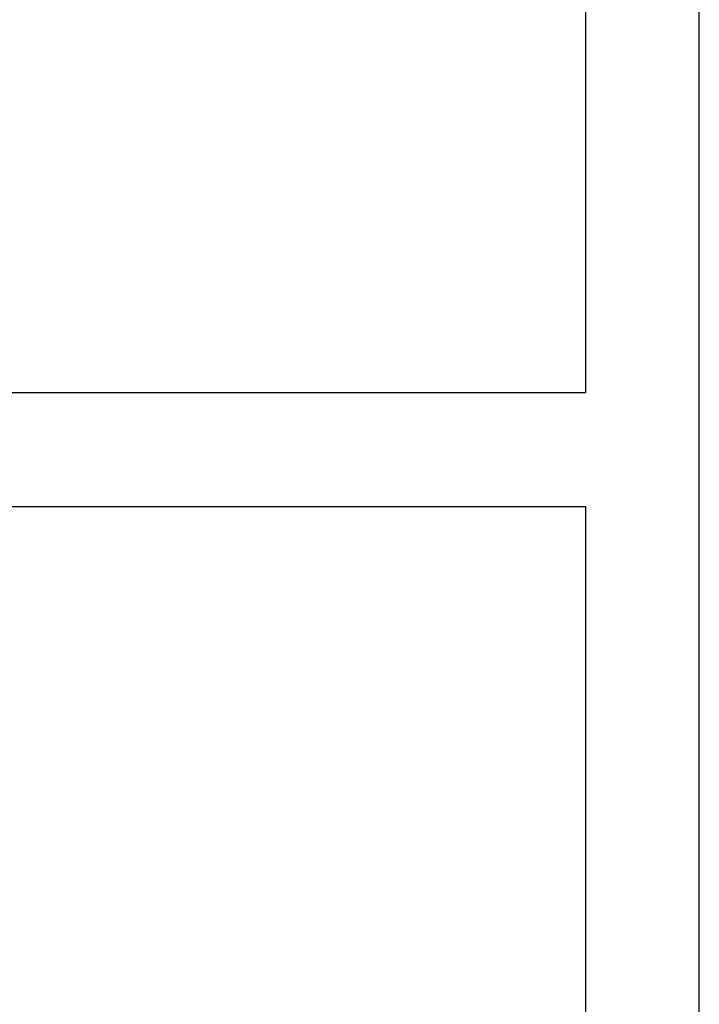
# Model space of a CAD drawing. Header units: inches. Extents: x 24 to 1128, y -94 to 748.
# Tile 35 of 256: x 341 to 352, y 171 to 186. Entities that reach past the tile are written whole.
import ezdxf

# ---------------------------------------------------------------- set-up
doc = ezdxf.new("R2010")
doc.units = ezdxf.units.IN
doc.header["$LTSCALE"] = 32
doc.header["$MEASUREMENT"] = 0
doc.layers.add('Visible (ANSI)', color=7, linetype='Continuous', lineweight=30)

msp = doc.modelspace()

# ---------------------------------------------------------------- linework, layer by layer
at = {"layer": 'Visible (ANSI)'}
for p, q in [((351.79552, 150.38487), (351.79552, 292.25037)), ((350.04552, 228.06287), (350.04552, 180.06287)), ((350.04552, 180.06287), (339.44626, 180.06287)), ((339.3979, 178.31287), (350.04552, 178.31287)), ((350.04552, 178.31287), (350.04552, 150.38487))]:
    msp.add_line(p, q, dxfattribs=at)

doc.saveas('drawing.dxf')
